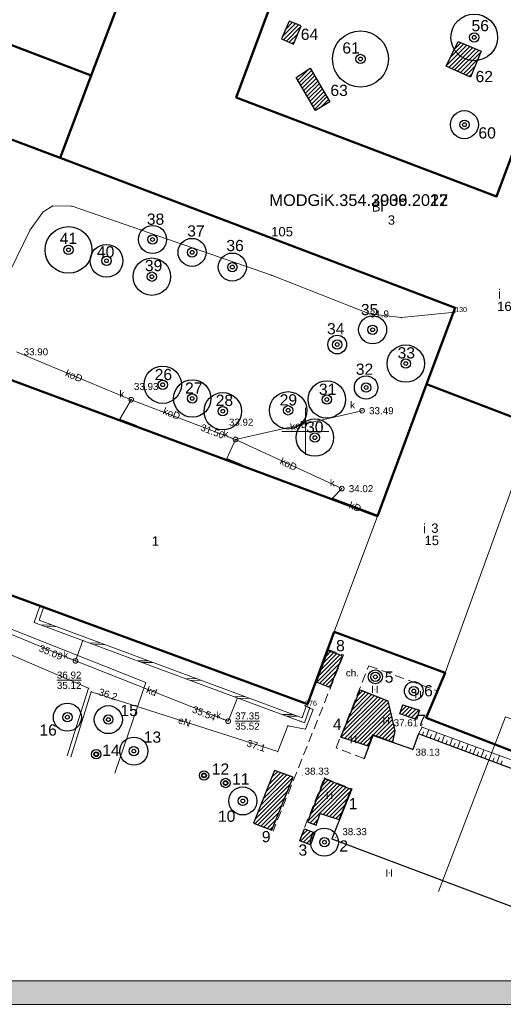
# Model space of a CAD drawing. Extents: x 5468194 to 5468404, y 5919486 to 5919674.
# Tile 2 of 12: x 5468269 to 5468321, y 5919489 to 5919594. Entities that reach past the tile are written whole.
import ezdxf
from ezdxf.enums import TextEntityAlignment as Align

# ---------------------------------------------------------------- set-up
doc = ezdxf.new("R2010")
doc.units = 0
doc.header["$PDSIZE"] = 0.75
for name, pattern in [('PRZER1-1', [2, 1, -1]), ('PRZER2-1', [3, 2, -1]), ('PRZER3-1', [4, 3, -1])]:
    doc.linetypes.add(name, pattern=pattern)
doc.layers.get('0').update_dxf_attribs({"color": 253, "linetype": 'CONTINUOUS', "lineweight": 13})
for name, color, linetype, lineweight in [('GESBLO', 253, 'CONTINUOUS', 18), ('GESBLO_O', 253, 'CONTINUOUS', 18), ('GESBZO', 253, 'CONTINUOUS', 50), ('GESBZO_O', 253, 'CONTINUOUS', 50), ('GESDZI_O', 30, 'CONTINUOUS', 18), ('GESUZY_O', 253, 'PRZER1-1', 18), ('GOSRBG', 253, 'CONTINUOUS', 18), ('GOSRBG_O', 253, 'CONTINUOUS', 18), ('GSLKRW', 253, 'CONTINUOUS', 25), ('GSPPRB', 253, 'CONTINUOUS', 20), ('GSPPRB_O', 253, 'CONTINUOUS', 20), ('GSPWPS', 253, 'CONTINUOUS', 13), ('GSPWPS_O', 253, 'CONTINUOUS', 13), ('GSSDSO', 253, 'CONTINUOUS', 18), ('GSSKOA', 253, 'PRZER3-1', 18), ('GSSKOD', 253, 'PRZER2-1', 18), ('GSSKOD_O', 253, 'PRZER2-1', 18), ('GSSUTR', 253, 'PRZER2-1', 18), ('GSSZSU', 253, 'CONTINUOUS', 18), ('GULEPR', 253, 'CONTINUOUS', 18), ('GULEPR_O', 253, 'CONTINUOUS', 18), ('GULKPR', 253, 'CONTINUOUS', 18), ('GULKPR_O', 253, 'CONTINUOUS', 18), ('GUPIWZ', 253, 'CONTINUOUS', 18), ('GUPIWZ_O', 253, 'CONTINUOUS', 18), ('GUPKSD', 253, 'CONTINUOUS', 18), ('GUPPRZ', 253, 'CONTINUOUS', 18), ('GUPPRZ_O', 253, 'CONTINUOUS', 18), ('ZZ_drzewo nanoszone ręcznie', 34, 'CONTINUOUS', 30), ('ZZ_grupa krzewów', 3, 'CONTINUOUS', 30), ('ZZ_grupa krzewów_szraf', 3, 'CONTINUOUS', 13), ('ZZ_korona', 94, 'CONTINUOUS', 30), ('ZZ_ramka', 250, 'CONTINUOUS', 13), ('ZZ_waloryzacja B', 5, 'CONTINUOUS', 30), ('ZZ_waloryzacja C', 6, 'CONTINUOUS', 30)]:
    doc.layers.add(name, color=color, linetype=linetype, lineweight=lineweight)
doc.styles.add('GEO-INFO', font='arial.ttf')
pattern_1 = [(45, (0, 0), (-0.224506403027, 0.224506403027), [])]

# ---------------------------------------------------------------- blocks, each defined once
blk = doc.blocks.new('POINT')
at = {"color": 0}
blk.add_point((0, 0), dxfattribs=at)
blk = doc.blocks.new('ODTN_2')
at = {"color": 0}
for points in [[(-1.5, -0.5), (0.5, 0.5)], [(-0.5, -0.5), (1.5, 0.5)]]:
    blk.add_lwpolyline(points, dxfattribs=at)
blk = doc.blocks.new('KOLO')
blk.add_hatch(color=0).paths.add_polyline_path([(-0.5, 0), (-0.482963, -0.12941), (-0.433013, -0.25), (-0.353553, -0.353553), (-0.25, -0.433013), (-0.12941, -0.482963), (0, -0.5), (0.12941, -0.482963), (0.25, -0.433013), (0.353553, -0.353553), (0.433013, -0.25), (0.482963, -0.12941), (0.5, 0), (0.482963, 0.12941), (0.433013, 0.25), (0.353553, 0.353553), (0.25, 0.433013), (0.12941, 0.482963), (0, 0.5), (-0.12941, 0.482963), (-0.25, 0.433013), (-0.353553, 0.353553), (-0.433013, 0.25), (-0.482963, 0.12941)])
blk = doc.blocks.new('SPTRW')
at = {"color": 0}
for points in [[(-0.51332, 0.7233), (-0.51332, -0.7767)], [(0.48668, -0.7767), (0.48668, 0.7233)]]:
    blk.add_lwpolyline(points, dxfattribs=at)
blk = doc.blocks.new('OKRAG_PELNY')
at = {"color": 0}
blk.add_lwpolyline([(0, 0.5), (0.12941, 0.482963), (0.25, 0.433013), (0.353553, 0.353553), (0.433013, 0.25), (0.482963, 0.12941), (0.5, 0), (0.482963, -0.12941), (0.433013, -0.25), (0.353553, -0.353553), (0.25, -0.433013), (0.12941, -0.482963), (0, -0.5), (-0.12941, -0.482963), (-0.25, -0.433013), (-0.353553, -0.353553), (-0.433013, -0.25), (-0.482963, -0.12941), (-0.5, 0), (-0.482963, 0.12941), (-0.433013, 0.25), (-0.353553, 0.353553), (-0.25, 0.433013), (-0.12941, 0.482963)], close=True, dxfattribs=at)
blk = doc.blocks.new('drzewo nanoszone ręcznie')
at = {"layer": 'ZZ_drzewo nanoszone ręcznie'}
for radius in [0.5, 0.2]:
    blk.add_circle((0, 0), radius, dxfattribs=at)

msp = doc.modelspace()

# ---------------------------------------------------------------- hatches: boundary and pattern name
at = {"layer": 'ZZ_grupa krzewów_szraf'}
h = msp.add_hatch(dxfattribs=at)
h.set_pattern_fill('ANSI31', color=256, scale=0.1, style=0)
h.set_pattern_definition(pattern_1)
h.paths.add_polyline_path([(5468298.28, 5919593.9), (5468297.44, 5919591.98), (5468298.73, 5919591.44), (5468299.56, 5919593.39)])
h = msp.add_hatch(dxfattribs=at)
h.set_pattern_fill('ANSI31', color=256, scale=0.1, style=0)
h.set_pattern_definition(pattern_1)
h.paths.add_polyline_path([(5468316.36, 5919591.72), (5468318.83, 5919590.67), (5468317.66, 5919587.91), (5468315.08, 5919589.06)])
h = msp.add_hatch(dxfattribs=at)
h.set_pattern_fill('ANSI31', color=256, scale=0.1, style=0)
h.set_pattern_definition(pattern_1)
h.paths.add_polyline_path([(5468299.02, 5919587.87), (5468300.53, 5919588.86), (5468302.61, 5919585.25), (5468301.09, 5919584.34)])
h = msp.add_hatch(dxfattribs=at)
h.set_pattern_fill('ANSI31', color=256, scale=0.1, style=0)
h.set_pattern_definition(pattern_1)
h.paths.add_polyline_path([(5468302.46, 5919526.57), (5468303.97, 5919526), (5468302.61, 5919522.6), (5468301.2, 5919523.15)])
h = msp.add_hatch(dxfattribs=at)
h.set_pattern_fill('ANSI31', color=256, scale=0.1, style=0)
h.set_pattern_definition(pattern_1)
h.paths.add_polyline_path([(5468306.72, 5919516.31), (5468303.81, 5919517.28), (5468305.87, 5919522.34), (5468308.82, 5919521.18), (5468309.57, 5919517.96), (5468309.31, 5919516.76), (5468307.19, 5919517.52)])
h = msp.add_hatch(dxfattribs=at)
h.set_pattern_fill('ANSI31', color=256, scale=0.1, style=0)
h.set_pattern_definition(pattern_1)
h.paths.add_polyline_path([(5468312.23, 5919520.16), (5468311.89, 5919519.18), (5468310.1, 5919519.79), (5468310.43, 5919520.76)])
h = msp.add_hatch(dxfattribs=at)
h.set_pattern_fill('ANSI31', color=256, scale=0.1, style=0)
h.set_pattern_definition(pattern_1)
h.paths.add_polyline_path([(5468298.69, 5919513.01), (5468296.7, 5919513.73), (5468294.46, 5919508.07), (5468296.4, 5919507.33)])
h = msp.add_hatch(dxfattribs=at)
h.set_pattern_fill('ANSI31', color=256, scale=0.1, style=0)
h.set_pattern_definition(pattern_1)
h.paths.add_polyline_path([(5468303.61, 5919508.47), (5468304.9, 5919511.68), (5468302.07, 5919512.84), (5468300.24, 5919508.22), (5468301.15, 5919507.88), (5468301.6, 5919509.12)])
h = msp.add_hatch(dxfattribs=at)
h.set_pattern_fill('ANSI31', color=256, scale=0.1, style=0)
h.set_pattern_definition(pattern_1)
h.paths.add_polyline_path([(5468299.42, 5919506.2), (5468299.91, 5919507.48), (5468301.02, 5919507.04), (5468300.55, 5919505.77)])
at = {"layer": 'ZZ_ramka', "true_color": 0xffffff}
h = msp.add_hatch(color=7, dxfattribs=at)
h.paths.add_polyline_path([(5468401.52, 5919491.2), (5468201.52, 5919491.2), (5468201.52, 5919634.7), (5468401.52, 5919634.7)], flags=16)
h.paths.add_polyline_path([(5468194.02, 5919637.2), (5468404.02, 5919637.2), (5468404.02, 5919488.7), (5468194.02, 5919488.7)])

# ---------------------------------------------------------------- linework, layer by layer
at = {"linetype": 'Continuous', "lineweight": 13, "elevation": 100, "flags": 128}
for points in [[(5468300, 5919547.5), (5468300, 5919552.5)], [(5468297.5, 5919550), (5468302.5, 5919550)]]:
    msp.add_lwpolyline(points, dxfattribs=at)
at = {"layer": 'GESBLO', "linetype": 'Continuous', "lineweight": 18, "elevation": 10.18}
for points in [[(5468324.61, 5919550.59), (5468340.22, 5919592.39), (5468344.65, 5919604.23), (5468339.13, 5919606.29), (5468341.23, 5919611.95), (5468335.03, 5919614.24), (5468328.67, 5919597.16), (5468320.47, 5919575.14), (5468292.6, 5919585.73), (5468302.08, 5919611.22), (5468287.77, 5919616.31), (5468277.09, 5919588.06), (5468273.77, 5919579.26), (5468316.02, 5919563.22), (5468312.98, 5919555.04)], [(5468303.1, 5919528.54), (5468307.71, 5919540.92), (5468267.7, 5919555.81), (5468260.2, 5919535.5), (5468300.23, 5919520.8)], [(5468314.95, 5919524.18), (5468322.67, 5919545.44), (5468324.61, 5919550.59), (5468312.98, 5919555.04), (5468307.71, 5919540.92), (5468303.1, 5919528.54)], [(5468344.49, 5919507.14), (5468354.12, 5919533.33), (5468322.67, 5919545.44), (5468314.95, 5919524.18), (5468312.94, 5919519.36)]]:
    msp.add_lwpolyline(points, close=True, dxfattribs=at)
at = {"layer": 'GESBZO', "linetype": 'Continuous', "lineweight": 50, "elevation": 10.18}
for points in [[(5468324.61, 5919550.59), (5468340.22, 5919592.39), (5468363.65, 5919583.75), (5468368.1, 5919595.43), (5468344.65, 5919604.23), (5468339.13, 5919606.29), (5468341.23, 5919611.95), (5468335.03, 5919614.24), (5468328.67, 5919597.16), (5468320.47, 5919575.14), (5468292.6, 5919585.73), (5468302.08, 5919611.22), (5468287.77, 5919616.31), (5468277.09, 5919588.06), (5468273.77, 5919579.26), (5468316.02, 5919563.22), (5468312.98, 5919555.04)], [(5468273.77, 5919579.26), (5468277.09, 5919588.06), (5468245.65, 5919600.08), (5468242.42, 5919591.02)], [(5468354.12, 5919533.33), (5468344.49, 5919507.14), (5468312.94, 5919519.36), (5468314.95, 5919524.18), (5468303.1, 5919528.54), (5468300.23, 5919520.8), (5468260.2, 5919535.5), (5468267.7, 5919555.81), (5468307.71, 5919540.92), (5468312.98, 5919555.04), (5468324.61, 5919550.59), (5468322.67, 5919545.44)]]:
    msp.add_lwpolyline(points, close=True, dxfattribs=at)
at = {"layer": 'GOSRBG', "linetype": 'Continuous', "lineweight": 18, "elevation": 10.04}
for points in [[(5468282.93, 5919523.12), (5468218.99, 5919548.49), (5468214.03, 5919537.38)], [(5468279.62, 5919513.42), (5468282.93, 5919523.12)], [(5468362.99, 5919506.07), (5468321.4, 5919519.46), (5468314.23, 5919500.78)]]:
    msp.add_lwpolyline(points, dxfattribs=at)
at = {"layer": 'GSLKRW', "linetype": 'Continuous', "lineweight": 25, "elevation": 10.18}
msp.add_lwpolyline([(5468342.2, 5919501.16), (5468341.81, 5919506.55), (5468312.12, 5919517.64), (5468311.49, 5919515.95), (5468307.22, 5919517.47), (5468306.28, 5919515)], dxfattribs=at)
msp.add_lwpolyline([(5468304.97, 5919511.75), (5468302.85, 5919506.4), (5468332.42, 5919495.29), (5468334.92, 5919494.39), (5468335.65, 5919496.33), (5468336.35, 5919498.11, -0.220112), (5468338.52, 5919498.37), (5468340.91, 5919497.49)], format="xyb", dxfattribs=at)
at = {"layer": 'GSPPRB', "linetype": 'Continuous', "lineweight": 20}
for p in [(5468271.94, 5919573.47, 10.28), (5468275.05, 5919574.08, 10.28), (5468270.54, 5919571.56, 10.28), (5468296.38, 5919566.71, 10.28), (5468316.02, 5919562.76, 10.28), (5468310.27, 5919562.18, 10.28), (5468281.9, 5919550.53, 10.28), (5468293.13, 5919546.35, 10.28), (5468307.76, 5919541.04, 10.28), (5468271.57, 5919531.19, 10.28), (5468271, 5919529.56, 10.28), (5468276.2, 5919527.63, 10.28), (5468276.8, 5919522.51, 10.28), (5468292.73, 5919521.49, 10.28), (5468299.96, 5919520.64, 10.28), (5468300.82, 5919520.24, 10.28), (5468298.14, 5919518.5, 10.28), (5468299.53, 5919518.97, 10.28), (5468312.5, 5919518.36, 10.28), (5468300.01, 5919518.15, 10.28), (5468307.22, 5919517.47, 10.28), (5468312.12, 5919517.64, 10.28), (5468303.3, 5919516.15, 10.28), (5468311.49, 5919515.95, 10.28), (5468306.28, 5919515, 10.28), (5468302.03, 5919512.93, 10.28), (5468304.97, 5919511.75, 10.28), (5468302.85, 5919506.4, 10.28)]:
    msp.add_point(p, dxfattribs=at)
at = {"layer": 'GSSDSO', "linetype": 'Continuous', "lineweight": 18, "elevation": 10.18}
msp.add_lwpolyline([(5468271.61, 5919531.31), (5468271.57, 5919531.19), (5468271, 5919529.56), (5468299.53, 5919518.97), (5468299.9, 5919518.83), (5468300.47, 5919520.46), (5468300.1, 5919520.6), (5468299.66, 5919519.35), (5468271.51, 5919529.8), (5468271.99, 5919531.17)], close=True, dxfattribs=at)
at = {"layer": 'GSSKOA', "linetype": 'PRZER3-1', "lineweight": 18, "ltscale": 0.5, "elevation": 10.18}
msp.add_lwpolyline([(5468342.2, 5919501.16), (5468341.81, 5919506.55), (5468312.12, 5919517.64), (5468311.49, 5919515.95), (5468307.22, 5919517.47), (5468306.28, 5919515)], dxfattribs=at)
msp.add_lwpolyline([(5468304.97, 5919511.75), (5468302.85, 5919506.4), (5468332.42, 5919495.29), (5468334.92, 5919494.39), (5468335.65, 5919496.33), (5468336.35, 5919498.11, -0.220112), (5468338.52, 5919498.37), (5468340.91, 5919497.49), (5468342.2, 5919501.16)], format="xyb", dxfattribs=at)
at = {"layer": 'GSSKOD', "linetype": 'PRZER2-1', "lineweight": 18, "ltscale": 0.5, "elevation": 10.18}
for points in [[(5468302.41, 5919526.68), (5468304.09, 5919526.08), (5468296.55, 5919507.24)], [(5468306.28, 5919515), (5468303.3, 5919516.15), (5468306.79, 5919524.93), (5468314.14, 5919522.23)], [(5468299.36, 5919506.21), (5468302.03, 5919512.93), (5468304.97, 5919511.75)]]:
    msp.add_lwpolyline(points, dxfattribs=at)
at = {"layer": 'GSSUTR', "linetype": 'PRZER2-1', "lineweight": 18, "ltscale": 0.5, "elevation": 10.1}
for points in [[(5468307.43, 5919522.41), (5468307.42, 5919522.39), (5468307.44, 5919522.39)], [(5468312.07, 5919521.86), (5468312.06, 5919521.84), (5468312.08, 5919521.84)], [(5468308.66, 5919519.06), (5468308.65, 5919519.04), (5468308.67, 5919519.04)], [(5468305.16, 5919517.04), (5468305.15, 5919517.02), (5468305.17, 5919517.02)], [(5468302.58, 5919511.08), (5468302.57, 5919511.06), (5468302.59, 5919511.06)], [(5468308.98, 5919502.76), (5468308.97, 5919502.74), (5468308.99, 5919502.74)]]:
    msp.add_lwpolyline(points, close=True, dxfattribs=at)
at = {"layer": 'GSSZSU', "linetype": 'Continuous', "lineweight": 18, "elevation": 10.06}
for points in [[(5468312.12, 5919517.64), (5468312.5, 5919518.36), (5468344.28, 5919506.69), (5468343.97, 5919505.93)], [(5468343.97, 5919505.93), (5468341.81, 5919506.55), (5468312.12, 5919517.64)]]:
    msp.add_lwpolyline(points, dxfattribs=at)
at = {"layer": 'GSSZSU', "linetype": 'Continuous', "lineweight": 18, "elevation": 10.06, "flags": 128}
for points in [[(5468312.52, 5919517.49), (5468312.66, 5919517.87)], [(5468312.94, 5919517.33), (5468313.22, 5919518.09)], [(5468313.36, 5919517.18), (5468313.5, 5919517.56)], [(5468313.78, 5919517.02), (5468314.06, 5919517.79)], [(5468314.2, 5919516.86), (5468314.34, 5919517.25)], [(5468314.62, 5919516.71), (5468314.9, 5919517.48)], [(5468315.03, 5919516.55), (5468315.18, 5919516.94)], [(5468315.45, 5919516.4), (5468315.74, 5919517.17)], [(5468315.87, 5919516.24), (5468316.02, 5919516.63)], [(5468316.29, 5919516.08), (5468316.58, 5919516.86)], [(5468316.71, 5919515.93), (5468316.86, 5919516.32)], [(5468317.13, 5919515.77), (5468317.42, 5919516.55)], [(5468317.97, 5919515.46), (5468318.26, 5919516.24)], [(5468317.55, 5919515.61), (5468317.69, 5919516.01)], [(5468318.38, 5919515.3), (5468318.53, 5919515.7)], [(5468318.8, 5919515.14), (5468319.1, 5919515.94)], [(5468319.22, 5919514.99), (5468319.37, 5919515.38)], [(5468319.64, 5919514.83), (5468319.94, 5919515.63)], [(5468320.48, 5919514.52), (5468320.78, 5919515.32)], [(5468320.06, 5919514.67), (5468320.21, 5919515.07)], [(5468320.9, 5919514.36), (5468321.05, 5919514.76)]]:
    msp.add_lwpolyline(points, dxfattribs=at)
at = {"layer": 'GULEPR', "linetype": 'Continuous', "lineweight": 18, "elevation": 10.14}
for points in [[(5468316.02, 5919562.76), (5468310.27, 5919562.18), (5468306.86, 5919562.57), (5468296.38, 5919566.71), (5468275.05, 5919574.08), (5468272.98, 5919574.12), (5468271.94, 5919573.47), (5468270.54, 5919571.56), (5468267.67, 5919565.64), (5468260.42, 5919544.12), (5468255.57, 5919532.12), (5468259.8, 5919529.83), (5468267.91, 5919526.33), (5468276.8, 5919522.51), (5468274.51, 5919515.29)], [(5468299.96, 5919520.64), (5468300.82, 5919520.24), (5468300.01, 5919518.15), (5468298.14, 5919518.5), (5468297.05, 5919515.74), (5468277.09, 5919522.14), (5468274.9, 5919515.15)]]:
    msp.add_lwpolyline(points, dxfattribs=at)
at = {"layer": 'GULKPR', "linetype": 'Continuous', "lineweight": 18, "elevation": 10.14}
for points in [[(5468269.11, 5919558.51), (5468281.38, 5919553.39)], [(5468281.9, 5919550.53), (5468281.94, 5919550.63), (5468280.14, 5919551.29), (5468281.38, 5919553.39)], [(5468281.38, 5919553.39), (5468292.06, 5919549.3), (5468292.53, 5919549.12)], [(5468292.53, 5919549.12), (5468306.07, 5919552.21)], [(5468293.13, 5919546.35), (5468293.18, 5919546.46), (5468291.59, 5919547.11), (5468292.53, 5919549.12)], [(5468303.9, 5919543.87), (5468292.53, 5919549.12)], [(5468307.76, 5919541.04), (5468302.92, 5919542.85), (5468303.9, 5919543.87)], [(5468275.4, 5919525.44), (5468274.94, 5919525.63), (5468259.57, 5919531.99)], [(5468276.2, 5919527.63), (5468275.4, 5919525.44)], [(5468291.74, 5919519), (5468291.27, 5919519.18), (5468275.4, 5919525.44)], [(5468292.73, 5919521.49), (5468291.74, 5919519)]]:
    msp.add_lwpolyline(points, dxfattribs=at)
at = {"layer": 'GUPPRZ_O', "linetype": 'Continuous', "lineweight": 9, "elevation": 10.8, "flags": 128}
for points in [[(5468273.42, 5919523.37), (5468276.04, 5919523.37)], [(5468292.49, 5919519), (5468295.11, 5919519)]]:
    msp.add_lwpolyline(points, dxfattribs=at)
at = {"layer": 'ZZ_grupa krzewów'}
for points in [[(5468298.28, 5919593.9), (5468297.44, 5919591.98), (5468298.73, 5919591.44), (5468299.56, 5919593.39), (5468298.28, 5919593.9)], [(5468316.36, 5919591.72), (5468318.83, 5919590.67), (5468317.66, 5919587.91), (5468315.08, 5919589.06), (5468316.36, 5919591.72)], [(5468299.02, 5919587.87), (5468300.53, 5919588.86), (5468302.61, 5919585.25), (5468301.09, 5919584.34), (5468299.02, 5919587.87)], [(5468302.46, 5919526.57), (5468303.97, 5919526), (5468302.61, 5919522.6), (5468301.2, 5919523.15), (5468302.46, 5919526.57)], [(5468306.72, 5919516.31), (5468303.81, 5919517.28), (5468305.87, 5919522.34), (5468308.82, 5919521.18), (5468309.57, 5919517.96), (5468309.31, 5919516.76), (5468307.19, 5919517.52), (5468306.72, 5919516.31)], [(5468312.23, 5919520.16), (5468311.89, 5919519.18), (5468310.1, 5919519.79), (5468310.43, 5919520.76), (5468312.23, 5919520.16)], [(5468298.69, 5919513.01), (5468296.7, 5919513.73), (5468294.46, 5919508.07), (5468296.4, 5919507.33), (5468298.69, 5919513.01)], [(5468303.61, 5919508.47), (5468304.9, 5919511.68), (5468302.07, 5919512.84), (5468300.24, 5919508.22), (5468301.15, 5919507.88), (5468301.6, 5919509.12), (5468303.61, 5919508.47)], [(5468299.42, 5919506.2), (5468299.91, 5919507.48), (5468301.02, 5919507.04), (5468300.55, 5919505.77), (5468299.42, 5919506.2)]]:
    msp.add_lwpolyline(points, dxfattribs=at)
at = {"layer": 'ZZ_korona'}
for centre, radius in [((5468318.07, 5919592.15), 2.5), ((5468305.9, 5919589.84), 3), ((5468317.02, 5919582.81), 1.5), ((5468283.65, 5919570.53), 1.5), ((5468274.66, 5919569.41), 2.5), ((5468278.73, 5919568.25), 1.75), ((5468287.88, 5919569.15), 1.5), ((5468292.19, 5919567.58), 1.5), ((5468283.58, 5919566.55), 2), ((5468307.2, 5919560.87), 1.5), ((5468303.41, 5919559.29), 1), ((5468310.75, 5919557.25), 2), ((5468284.74, 5919554.99), 2), ((5468287.9, 5919553.52), 2), ((5468302.3, 5919553.41), 2), ((5468306.5, 5919554.69), 1.25), ((5468291.17, 5919552.15), 2), ((5468298.16, 5919552.25), 2), ((5468301.02, 5919549.33), 2), ((5468307.49, 5919523.74), 0.75), ((5468311.6, 5919522.22), 1), ((5468274.54, 5919519.42), 1.5), ((5468278.92, 5919519.16), 1.5), ((5468281.65, 5919515.79), 1.5), ((5468277.63, 5919515.46), 0.25), ((5468289.16, 5919513.19), 0.25), ((5468291.46, 5919512.38), 0.25), ((5468293.31, 5919510.46), 1.5), ((5468302.04, 5919506.05), 1.5)]:
    msp.add_circle(centre, radius, dxfattribs=at)
at = {"layer": 'ZZ_ramka', "elevation": 10.06}
for points in [[(5468194.02, 5919637.2), (5468404.02, 5919637.2), (5468404.02, 5919488.7), (5468194.02, 5919488.7)], [(5468401.52, 5919491.2), (5468201.52, 5919491.2), (5468201.52, 5919634.7), (5468401.52, 5919634.7)]]:
    msp.add_lwpolyline(points, close=True, dxfattribs=at)

# ---------------------------------------------------------------- block references
at = {"layer": 'GSPWPS', "lineweight": 13, "xscale": 0.09, "yscale": 0.09}
for p in [(5468312.51, 5919518.64, 10.08), (5468312.26, 5919517.15, 10.08), (5468299.66, 5919513.21, 10.08), (5468303.21, 5919506.55, 10.08)]:
    msp.add_blockref('KOLO', p, dxfattribs=at)
at = {"layer": 'GSSDSO', "lineweight": 18, "xscale": 0.5}
for p, yscale, rotation in [((5468272.57, 5919529.19, 10.18), 0.400000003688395, 159.6356671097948), ((5468277.73, 5919527.28, 10.18), 0.4000000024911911, 159.6356671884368), ((5468282.89, 5919525.36, 10.18), 0.4000000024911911, 159.6356671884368), ((5468288.04, 5919523.45, 10.18), 0.400000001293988, 159.6356672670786), ((5468293.2, 5919521.53, 10.18), 0.400000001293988, 159.6356672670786), ((5468298.36, 5919519.62, 10.18), 0.400000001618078, 159.6356671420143)]:
    msp.add_blockref('ODTN_2', p, dxfattribs=dict(at, yscale=yscale, rotation=rotation))
at = {"layer": 'GSSUTR', "lineweight": 18, "xscale": 0.5, "yscale": 0.5}
for p in [(5468307.43, 5919522.4, 10.1), (5468312.07, 5919521.85, 10.1), (5468308.66, 5919519.05, 10.1), (5468305.16, 5919517.03, 10.1), (5468302.58, 5919511.07, 10.1), (5468308.98, 5919502.75, 10.1)]:
    msp.add_blockref('SPTRW', p, dxfattribs=at)
at = {"layer": 'GUPIWZ', "lineweight": 18, "xscale": 0.5, "yscale": 0.5}
for p in [(5468281.38, 5919553.39, 10.18), (5468306.07, 5919552.21, 10.18), (5468292.53, 5919549.12, 10.18), (5468303.9, 5919543.87, 10.18), (5468275.4, 5919525.44, 10.18), (5468291.74, 5919519, 10.18)]:
    msp.add_blockref('OKRAG_PELNY', p, dxfattribs=at)
at = {"layer": 'GUPKSD', "lineweight": 18, "xscale": 0.5, "yscale": 0.5}
for p in [(5468281.38, 5919553.39, 10.16), (5468306.07, 5919552.21, 10.16), (5468292.53, 5919549.12, 10.16), (5468303.9, 5919543.87, 10.16), (5468275.4, 5919525.44, 10.16), (5468291.74, 5919519, 10.16)]:
    msp.add_blockref('POINT', p, dxfattribs=at)
at = {"layer": 'GUPPRZ', "lineweight": 18}
for p in [(5468272.98, 5919574.12, 10.16), (5468306.86, 5919562.57, 10.16), (5468281.38, 5919553.39, 10.16), (5468306.07, 5919552.21, 10.16), (5468292.06, 5919549.3, 10.16), (5468292.53, 5919549.12, 10.16), (5468303.9, 5919543.87, 10.16), (5468274.94, 5919525.63, 10.16), (5468275.4, 5919525.44, 10.16), (5468277.09, 5919522.14, 10.16), (5468291.27, 5919519.18, 10.16), (5468291.74, 5919519, 10.16), (5468297.05, 5919515.74, 10.16)]:
    msp.add_blockref('POINT', p, dxfattribs=at)
at = {"layer": 'ZZ_drzewo nanoszone ręcznie'}
for p in [(5468318.07, 5919592.15), (5468305.9, 5919589.84), (5468317.02, 5919582.81), (5468283.65, 5919570.53), (5468274.66, 5919569.41), (5468287.88, 5919569.15), (5468278.73, 5919568.25), (5468292.19, 5919567.58), (5468283.58, 5919566.55), (5468307.2, 5919560.87), (5468303.41, 5919559.29), (5468310.75, 5919557.25), (5468284.74, 5919554.99), (5468306.5, 5919554.69), (5468287.9, 5919553.52), (5468302.3, 5919553.41), (5468291.17, 5919552.15), (5468298.16, 5919552.25), (5468301.02, 5919549.33), (5468307.49, 5919523.74), (5468311.6, 5919522.22), (5468274.54, 5919519.42), (5468278.92, 5919519.16), (5468281.65, 5919515.79), (5468277.63, 5919515.46), (5468289.16, 5919513.19), (5468291.46, 5919512.38), (5468293.31, 5919510.46), (5468302.04, 5919506.05)]:
    msp.add_blockref('drzewo nanoszone ręcznie', p, dxfattribs=at)

# ---------------------------------------------------------------- texts
at = {"layer": 'GESBLO_O', "linetype": 'Continuous', "lineweight": 0, "style": 'GEO-INFO'}
for s, p in [('3', (5468309.21, 5919572.61, 10.8)), ('3', (5468313.86, 5919539.64, 10.8)), ('1', (5468283.96, 5919538.27, 10.8))]:
    msp.add_text(s, height=1, dxfattribs=at).set_placement(p, align=Align.MIDDLE)
at = {"layer": 'GESBZO_O', "linetype": 'Continuous', "lineweight": 0, "style": 'GEO-INFO'}
for p in [(5468320.93, 5919564.2, 10.8), (5468312.91, 5919539.09, 10.8)]:
    msp.add_text('i', height=1, dxfattribs=at).set_placement(p, align=Align.RIGHT)
for s, p in [('16', (5468321.3, 5919563.88, 10.8)), ('15', (5468313.53, 5919538.83, 10.8))]:
    msp.add_text(s, height=1, dxfattribs=at).set_placement(p, align=Align.TOP_CENTER)
at = {"layer": 'GESDZI_O', "linetype": 'Continuous', "lineweight": 0, "style": 'GEO-INFO'}
msp.add_text('105', height=1, dxfattribs=at).set_placement((5468297.51, 5919571.36, 10.8), align=Align.MIDDLE_CENTER)
at = {"layer": 'GESUZY_O', "linetype": 'Continuous', "lineweight": 0, "style": 'GEO-INFO'}
msp.add_text('Bi', height=1, dxfattribs=at).set_placement((5468307.73, 5919574.02, 10.8), align=Align.MIDDLE_CENTER)
at = {"layer": 'GOSRBG_O', "linetype": 'Continuous', "lineweight": 0, "style": 'GEO-INFO'}
for s in ['MODGiK.354.2909.2022', 'MODGiK.354.3036.2017']:
    msp.add_text(s, height=1.25, dxfattribs=at).set_placement((5468305.72, 5919574.74, 10.8), align=Align.MIDDLE_CENTER)
at = {"layer": 'GSPPRB_O', "linetype": 'Continuous', "lineweight": 0, "style": 'GEO-INFO'}
for s, p in [('130', (5468316.02, 5919562.76, 10.8)), ('276', (5468299.96, 5919520.64, 10.8))]:
    msp.add_text(s, height=0.55, dxfattribs=at).set_placement(p)
at = {"layer": 'GSPWPS_O', "linetype": 'Continuous', "lineweight": 0, "style": 'GEO-INFO'}
for s, p in [('37.61', (5468309.45, 5919518.45, 10.8)), ('38.13', (5468311.78, 5919515.31, 10.8)), ('38.33', (5468299.92, 5919513.27, 10.8)), ('38.33', (5468303.96, 5919506.8, 10.8))]:
    msp.add_text(s, height=0.75, dxfattribs=at).set_placement(p)
at = {"layer": 'GSSKOD_O', "linetype": 'Continuous', "lineweight": 0, "style": 'GEO-INFO'}
msp.add_text('ch.', height=0.75, dxfattribs=at).set_placement((5468305.04, 5919524.17, 10.8), align=Align.MIDDLE)
at = {"layer": 'GULEPR_O', "linetype": 'Continuous', "lineweight": 0, "style": 'GEO-INFO'}
msp.add_text('eN', height=0.75, rotation=342.222, dxfattribs=at).set_placement((5468287.07, 5919518.94, 10.8), align=Align.MIDDLE_CENTER)
at = {"layer": 'GULKPR_O', "linetype": 'Continuous', "lineweight": 0, "style": 'GEO-INFO'}
for s, rotation, p in [('koD', 337.3606, (5468275.25, 5919555.95, 10.8)), ('koD', 339.0497, (5468285.7, 5919551.92, 10.8)), ('koD', 12.827, (5468299.3, 5919550.66, 10.8)), ('koD', 335.2062, (5468298.21, 5919546.5, 10.8)), ('kD', 339.5514, (5468305.34, 5919541.95, 10.8)), ('kd', 338.4894, (5468283.57, 5919522.22, 10.8))]:
    msp.add_text(s, height=0.75, rotation=rotation, dxfattribs=at).set_placement(p, align=Align.MIDDLE)
at = {"layer": 'GUPIWZ_O', "linetype": 'Continuous', "lineweight": 0, "style": 'GEO-INFO'}
for p in [(5468280.63, 5919553.64, 10.8), (5468305.32, 5919552.46, 10.8), (5468291.78, 5919549.37, 10.8), (5468303.15, 5919544.12, 10.8), (5468274.65, 5919525.69, 10.8), (5468290.99, 5919519.25, 10.8)]:
    msp.add_text('k', height=0.75, dxfattribs=at).set_placement(p, align=Align.RIGHT)
at = {"layer": 'GUPPRZ_O', "linetype": 'Continuous', "lineweight": 0, "style": 'GEO-INFO'}
for s, p in [('31.9', (5468306.91, 5919562.56, 10.8)), ('33.90', (5468269.86, 5919558.51, 10.8)), ('33.93', (5468281.66, 5919554.8, 10.8)), ('33.49', (5468306.82, 5919552.21, 10.8)), ('33.92', (5468291.82, 5919550.98, 10.8)), ('34.02', (5468304.65, 5919543.87, 10.8))]:
    msp.add_text(s, height=0.75, dxfattribs=at).set_placement(p, align=Align.MIDDLE_LEFT)
msp.add_text('31.50', height=0.75, rotation=339.0497, dxfattribs=at).set_placement((5468288.85, 5919550.47, 10.8), align=Align.MIDDLE_LEFT)
for s, rotation, p in [('35.09', 337.5216, (5468273.99, 5919525.85, 10.8)), ('36.2', 342.222, (5468279.86, 5919521.55, 10.8)), ('35.54', 338.4894, (5468290.4, 5919519.35, 10.8)), ('37.1', 342.222, (5468295.72, 5919516.06, 10.8))]:
    msp.add_text(s, height=0.75, rotation=rotation, dxfattribs=at).set_placement(p, align=Align.MIDDLE_RIGHT)
for s, p in [('36.92', (5468273.42, 5919523.55)), ('35.12', (5468273.42, 5919522.45)), ('37.35', (5468292.49, 5919519.18)), ('35.52', (5468292.49, 5919518.08))]:
    msp.add_text(s, height=0.75, dxfattribs=at).set_placement(p)
at = {"layer": 'ZZ_waloryzacja B', "char_height": 1.2, "attachment_point": 1}
for s, insert in [('{\\fArial|b0|i0|c238|p34;64}', (5468299.51, 5919593.08)), ('{\\fArial|b0|i0|c238|p34;56}', (5468317.78, 5919594.01)), ('{\\fArial|b0|i0|c238|p34;62}', (5468318.21, 5919588.56)), ('{\\fArial|b0|i0|c238|p34;63}', (5468302.68, 5919587.08)), ('{\\fArial|b0|i0|c238|p34;60}', (5468318.52, 5919582.53)), ('{\\fArial|b0|i0|c238|p34;38}', (5468283.04, 5919573.3)), ('{\\fArial|b0|i0|c238|p34;37}', (5468287.36, 5919572.04)), ('{\\fArial|b0|i0|c238|p34;41}', (5468273.72, 5919571.24)), ('{\\fArial|b0|i0|c238|p34;36}', (5468291.55, 5919570.48)), ('{\\fArial|b0|i0|c238|p34;40}', (5468277.7, 5919569.81)), ('{\\fArial|b0|i0|c238|p34;39}', (5468282.83, 5919568.34)), ('{\\fArial|b0|i0|c238|p34;26}', (5468283.88, 5919556.68)), ('{\\fArial|b0|i0|c238|p34;27}', (5468287.13, 5919555.23)), ('{\\fArial|b0|i0|c238|p34;28}', (5468290.41, 5919553.92)), ('{\\fArial|b0|i0|c238|p34;29}', (5468297.25, 5919553.97)), ('{\\fArial|b0|i0|c238|p34;30}', (5468300.08, 5919551.07)), ('{\\fArial|b0|i0|c238|p34;8}', (5468303.29, 5919527.68)), ('{\\fArial|b0|i0|c238|p34;5}', (5468308.5, 5919524.31)), ('{\\fArial|b0|i0|c238|p34;6}', (5468312.71, 5919522.85)), ('{\\fArial|b0|i0|c238|p34;15}', (5468280.22, 5919520.74)), ('{\\fArial|b0|i0|c238|p34;7}', (5468311.98, 5919519.68)), ('{\\fArial|b0|i0|c238|p34;16}', (5468271.55, 5919518.65)), ('{\\fArial|b0|i0|c238|p34;4}', (5468302.94, 5919519.26)), ('{\\fArial|b0|i0|c238|p34;13}', (5468282.71, 5919517.89)), ('{\\fArial|b0|i0|c238|p34;14}', (5468278.27, 5919516.48)), ('{\\fArial|b0|i0|c238|p34;12}', (5468289.99, 5919514.47)), ('{\\fArial|b0|i0|c238|p34;1}', (5468304.65, 5919510.76)), ('{\\fArial|b0|i0|c238|p34;10}', (5468290.65, 5919509.43)), ('{\\fArial|b0|i0|c238|p34;9}', (5468295.34, 5919507.24)), ('{\\fArial|b0|i0|c238|p34;3}', (5468299.27, 5919505.81)), ('{\\fArial|b0|i0|c238|p34;2}', (5468303.64, 5919506.24))]:
    msp.add_mtext(s, dxfattribs=dict(at, insert=insert))
at = {"layer": 'ZZ_waloryzacja C', "char_height": 1.2, "attachment_point": 1}
for s, insert in [('{\\fArial|b0|i0|c238|p34;61}', (5468303.96, 5919591.62)), ('{\\fArial|b0|i0|c238|p34;35}', (5468305.94, 5919563.63)), ('{\\fArial|b0|i0|c238|p34;34}', (5468302.32, 5919561.58)), ('{\\fArial|b0|i0|c238|p34;33}', (5468309.87, 5919559)), ('{\\fArial|b0|i0|c238|p34;32}', (5468305.4, 5919557.25)), ('{\\fArial|b0|i0|c238|p34;31}', (5468301.45, 5919555.1)), ('{\\fArial|b0|i0|c238|p34;11}', (5468292.17, 5919513.41))]:
    msp.add_mtext(s, dxfattribs=dict(at, insert=insert))

doc.saveas('drawing.dxf')
